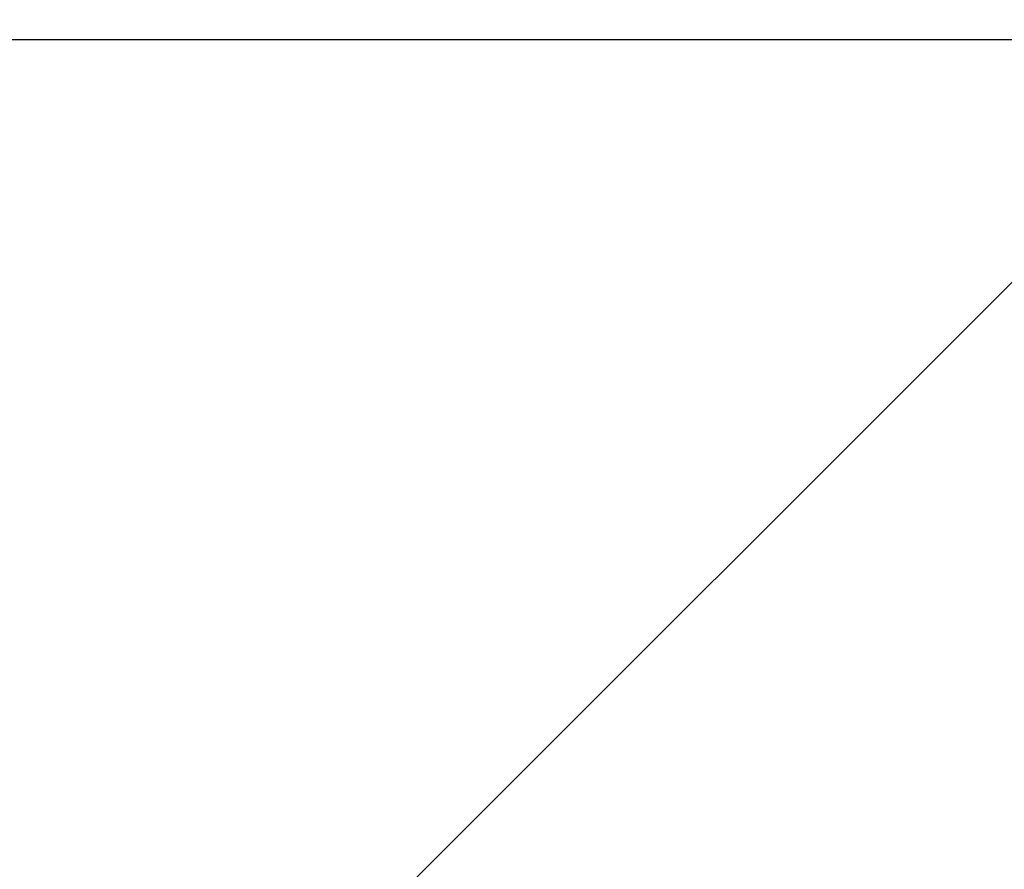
# Model space of a CAD drawing. Header units: millimetres. Extents: x -88 to 25, y -106 to 71.
# Tile 73 of 145: x -0.329 to -0.067, y -0.221 to 0.005. Entities that reach past the tile are written whole.
import ezdxf

# ---------------------------------------------------------------- set-up
doc = ezdxf.new("R2010")
doc.units = ezdxf.units.MM
doc.layers.add('P-SANR-FIXT', color=6, linetype='Continuous', lineweight=30)

msp = doc.modelspace()

# ---------------------------------------------------------------- linework, layer by layer
at = {"color": 94, "lineweight": 30}
msp.add_line((10.05, 0), (-10.05, 0), dxfattribs=at)
at = {"color": 5, "lineweight": 30}
msp.add_polyline3d([(0, 0, -121.92), (2.82916, 2.82916, -103.632), (-2.82916, -2.82916, -103.632), (0, 0, -121.92)], dxfattribs=at)

# ---------------------------------------------------------------- meshes
at = {"layer": 'P-SANR-FIXT', "lineweight": 40}
mesh = msp.add_polyface(dxfattribs=at)
corners = [(-21, 0, 2), (-20.28444, 5.4352, 2), (-18.18653, 10.5, 2), (-14.84924, 14.84924, 2), (-10.5, 18.18653, 2), (-5.4352, 20.28444, 2), (0, 21, 2), (5.4352, 20.28444, 2), (10.5, 18.18653, 2), (14.84924, 14.84924, 2), (18.18653, 10.5, 2), (20.28444, 5.4352, 2), (21, 0, 2), (21, 0), (20.28444, 5.4352), (18.18653, 10.5), (14.84924, 14.84924), (10.5, 18.18653), (5.4352, 20.28444), (0, 21), (-5.4352, 20.28444), (-10.5, 18.18653), (-14.84924, 14.84924), (-18.18653, 10.5), (-20.28444, 5.4352), (-21, 0)]
mesh.append_faces([[corners[k] for k in face] for face in [(13, 14, 11, 12), (0, 1, 24, 25)]], dxfattribs={"vtx1": -1})
mesh.append_faces([[corners[k] for k in face] for face in [(14, 15, 10, 11), (16, 17, 8, 9), (15, 16, 9, 10), (17, 18, 7, 8), (6, 7, 18, 19), (19, 20, 5, 6), (20, 21, 4, 5), (22, 23, 2, 3), (21, 22, 3, 4), (23, 24, 1, 2)]], dxfattribs={"vtx1": -1, "vtx3": -1})
mesh = msp.add_polyface(dxfattribs=at)
corners = [(21, 0, 2), (20.28444, -5.4352, 2), (18.18653, -10.5, 2), (14.84924, -14.84924, 2), (10.5, -18.18653, 2), (5.4352, -20.28444, 2), (0, -21, 2), (-5.4352, -20.28444, 2), (-10.5, -18.18653, 2), (-14.84924, -14.84924, 2), (-18.18653, -10.5, 2), (-20.28444, -5.4352, 2), (-21, 0, 2), (-21, 0), (-20.28444, -5.4352), (-18.18653, -10.5), (-14.84924, -14.84924), (-10.5, -18.18653), (-5.4352, -20.28444), (0, -21), (5.4352, -20.28444), (10.5, -18.18653), (14.84924, -14.84924), (18.18653, -10.5), (20.28444, -5.4352), (21, 0)]
mesh.append_faces([[corners[k] for k in face] for face in [(13, 14, 11, 12), (0, 1, 24, 25)]], dxfattribs={"vtx1": -1})
mesh.append_faces([[corners[k] for k in face] for face in [(14, 15, 10, 11), (16, 17, 8, 9), (15, 16, 9, 10), (17, 18, 7, 8), (6, 7, 18, 19), (19, 20, 5, 6), (20, 21, 4, 5), (22, 23, 2, 3), (21, 22, 3, 4), (23, 24, 1, 2)]], dxfattribs={"vtx1": -1, "vtx3": -1})

doc.saveas('drawing.dxf')
